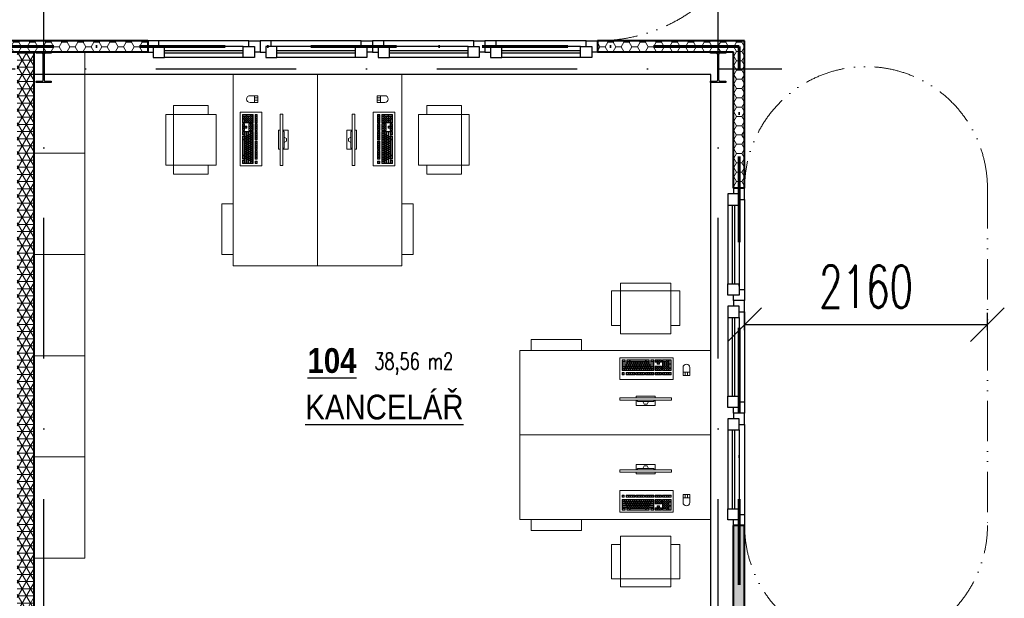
# Model space of a CAD drawing. Header units: millimetres. Extents: x 2886542 to 7567581, y -792623 to 134766.
# Tile 108 of 256: x 3815165 to 3823924, y -188043 to -182900. Entities that reach past the tile are written whole.
import ezdxf

# ---------------------------------------------------------------- set-up
doc = ezdxf.new("R2010")
doc.units = ezdxf.units.MM
for name, pattern in [('ACAD_ISO12W100', [21, 12, -3, 0, -3, 0, -3]), ('DASHDOT', [1, 0.5, -0.25, 0, -0.25]), ('DASHDOTX2', [50.8, 25.4, -12.7, 0, -12.7])]:
    doc.linetypes.add(name, pattern=pattern)
for name, color, linetype in [('IN_C_OSA', 6, 'DASHDOT'), ('IN_LEGENDA_M', 3, 'Continuous'), ('IN_NS_TENKA', 20, 'Continuous'), ('IN_NS_VYPLNE OTVORU', 16, 'Continuous'), ('IN_VYPLNE OTVORU', 151, 'Continuous'), ('požárničina', 10, 'Continuous')]:
    doc.layers.add(name, color=color, linetype=linetype)
doc.layers.add('IN_HELP', color=6, linetype='Continuous', plot=False)
for name, color, linetype, lineweight in [('IN_NS_TLUSTA', 1, 'Continuous', 40), ('IN_SLOUPY', 134, 'Continuous', 30), ('IN_SRAFY', 8, 'Continuous', 9), ('IN_STAFAGE', 8, 'Continuous', 9)]:
    doc.layers.add(name, color=color, linetype=linetype, lineweight=lineweight)
doc.styles.add('DVERE', font='SIMPLEX.shx', dxfattribs={"width": 0.65})
doc.styles.add('KOTY', font='SIMPLEX.SHX', dxfattribs={"width": 0.7})
doc.styles.add('ROMAND', font='romand.shx', dxfattribs={"width": 0.85})
doc.dimstyles.new('1_75', dxfattribs={"dimscale": 75, "dimtxt": 2.5, "dimasz": 2, "dimexe": 0.7, "dimexo": 0.625, "dimgap": 1, "dimtad": 1, "dimdec": 0, "dimrnd": 1, "dimtxsty": 'DVERE', "dimblk": 'OBLIQUE', "dimcen": 1.5, "dimclrd": 256, "dimclre": 256, "dimclrt": 4, "dimadec": 0, "dimazin": 0, "dimtm": 1e-09, "dimtfac": 1, "dimtdec": 0, "dimtix": 1, "dimtmove": 2, "dimatfit": 3, "dimldrblk": 'OBLIQUE', "dimfxl": 0, "dimarcsym": 0})
pattern_1 = [(0, (3465853.07, -194689.51), (71.4375, 41.2444597), [47.625, -95.25]), (120, (3465853.07, -194689.51), (-71.4375, 41.24446), [47.625, -95.25]), (60, (3465853.07, -194689.51), (2e-07, 82.4889196), [-95.25, 47.625])]

# ---------------------------------------------------------------- blocks, each defined once
blk = doc.blocks.new('Klávesnice')
at = {"color": 0, "linetype": 'ByBlock', "lineweight": -2}
for p, q in [((0, 193), (476, 193)), ((0, 192), (0, 193)), ((0, 193), (0, 192)), ((0, 192), (0, 193)), ((0, 0), (0, 192)), ((0, 192), (0, 0)), ((476, 193), (476, 192)), ((476, 193), (476, 192)), ((476, 192), (476, 193)), ((476, 192), (476, 0)), ((476, 192), (476, 0)), ((39, 152), (20, 152)), ((20, 133), (20, 152)), ((20, 133), (39, 133)), ((39, 114), (20, 114)), ((20, 114), (20, 95)), ((20, 95), (20, 76)), ((36, 148), (23, 148)), ((23, 135), (23, 148)), ((36, 135), (23, 135)), ((36, 110), (23, 110)), ((23, 97), (23, 110)), ((23, 97), (36, 97)), ((23, 78), (23, 91)), ((45, 91), (23, 91)), ((36, 148), (36, 135)), ((36, 110), (36, 97)), ((39, 133), (39, 152)), ((58, 114), (39, 114)), ((55, 110), (42, 110)), ((42, 97), (42, 110)), ((42, 97), (55, 97)), ((45, 78), (45, 91)), ((64, 91), (51, 91)), ((51, 78), (51, 91)), ((55, 97), (55, 110)), ((77, 152), (58, 152)), ((58, 133), (58, 152)), ((58, 133), (77, 133)), ((77, 114), (58, 114)), ((74, 148), (61, 148)), ((61, 148), (61, 135)), ((74, 135), (61, 135)), ((74, 110), (61, 110)), ((61, 97), (61, 110)), ((61, 97), (74, 97)), ((64, 78), (64, 91)), ((70, 78), (70, 91)), ((83, 91), (70, 91)), ((74, 135), (74, 148)), ((74, 110), (74, 97)), ((96, 152), (77, 152)), ((77, 133), (96, 133)), ((96, 114), (77, 114)), ((93, 148), (80, 148)), ((80, 148), (80, 135)), ((93, 135), (80, 135)), ((93, 110), (80, 110)), ((80, 97), (80, 110)), ((80, 97), (93, 97)), ((83, 78), (83, 91)), ((89, 78), (89, 91)), ((102, 91), (89, 91)), ((93, 148), (93, 135)), ((93, 97), (93, 110)), ((115, 152), (96, 152)), ((96, 133), (115, 133)), ((115, 114), (96, 114)), ((112, 148), (99, 148)), ((99, 148), (99, 135)), ((112, 135), (99, 135)), ((112, 110), (99, 110)), ((99, 97), (99, 110)), ((99, 97), (112, 97)), ((102, 78), (102, 91)), ((121, 91), (108, 91)), ((108, 78), (108, 91)), ((112, 135), (112, 148)), ((112, 110), (112, 97)), ((134, 152), (115, 152)), ((115, 133), (134, 133)), ((134, 114), (115, 114)), ((131, 148), (118, 148)), ((118, 148), (118, 135)), ((131, 135), (118, 135)), ((131, 110), (118, 110)), ((118, 97), (118, 110)), ((118, 97), (131, 97)), ((121, 78), (121, 91)), ((127, 78), (127, 91)), ((140, 91), (127, 91)), ((131, 148), (131, 135)), ((131, 97), (131, 110)), ((134, 133), (134, 152)), ((153, 114), (134, 114)), ((150, 110), (137, 110)), ((137, 97), (137, 110)), ((137, 97), (150, 97)), ((140, 78), (140, 91)), ((162, 152), (143, 152)), ((143, 133), (143, 152)), ((143, 133), (162, 133)), ((159, 148), (146, 148)), ((146, 148), (146, 135)), ((159, 135), (146, 135)), ((159, 91), (146, 91)), ((146, 78), (146, 91)), ((150, 110), (150, 97)), ((172, 114), (153, 114)), ((169, 110), (156, 110)), ((156, 97), (156, 110)), ((156, 97), (169, 97)), ((159, 135), (159, 148)), ((159, 78), (159, 91)), ((181, 152), (162, 152)), ((162, 133), (181, 133)), ((178, 148), (165, 148)), ((165, 148), (165, 135)), ((178, 135), (165, 135)), ((165, 78), (165, 91)), ((178, 91), (165, 91)), ((169, 97), (169, 110)), ((191, 114), (172, 114)), ((188, 110), (175, 110)), ((175, 97), (175, 110)), ((175, 97), (188, 97)), ((178, 148), (178, 135)), ((178, 78), (178, 91)), ((200, 152), (181, 152)), ((181, 133), (200, 133)), ((197, 148), (184, 148)), ((184, 148), (184, 135)), ((197, 135), (184, 135)), ((184, 78), (184, 91)), ((197, 91), (184, 91)), ((188, 110), (188, 97)), ((210, 114), (191, 114)), ((207, 110), (194, 110)), ((194, 97), (194, 110)), ((194, 97), (207, 97)), ((197, 135), (197, 148)), ((197, 78), (197, 91)), ((219, 152), (200, 152)), ((200, 133), (219, 133)), ((216, 148), (203, 148)), ((203, 148), (203, 135)), ((216, 135), (203, 135)), ((216, 91), (203, 91)), ((203, 78), (203, 91)), ((207, 97), (207, 110)), ((229, 114), (210, 114)), ((226, 110), (213, 110)), ((213, 97), (213, 110)), ((213, 97), (226, 97)), ((216, 148), (216, 135)), ((216, 78), (216, 91)), ((219, 133), (219, 152)), ((222, 78), (222, 91)), ((235, 91), (222, 91)), ((226, 110), (226, 97)), ((247, 152), (229, 152)), ((229, 133), (229, 152)), ((229, 133), (247, 133)), ((247, 114), (229, 114)), ((244, 148), (232, 148)), ((232, 148), (232, 135)), ((244, 135), (232, 135)), ((244, 110), (232, 110)), ((232, 97), (232, 110)), ((232, 97), (244, 97)), ((235, 78), (235, 91)), ((254, 91), (241, 91)), ((241, 78), (241, 91)), ((244, 135), (244, 148)), ((244, 97), (244, 110)), ((266, 152), (247, 152)), ((247, 133), (266, 133)), ((266, 114), (247, 114)), ((263, 148), (250, 148)), ((250, 148), (250, 135)), ((263, 135), (250, 135)), ((263, 110), (250, 110)), ((250, 97), (250, 110)), ((250, 97), (263, 97)), ((254, 78), (254, 91)), ((260, 78), (260, 91)), ((273, 91), (260, 91)), ((263, 148), (263, 135)), ((263, 110), (263, 97)), ((285, 152), (266, 152)), ((266, 133), (285, 133)), ((285, 114), (266, 114)), ((282, 148), (269, 148)), ((269, 148), (269, 135)), ((282, 135), (269, 135)), ((282, 110), (269, 110)), ((269, 97), (269, 110)), ((269, 97), (282, 97)), ((273, 78), (273, 91)), ((279, 78), (279, 91)), ((301, 91), (279, 91)), ((282, 135), (282, 148)), ((282, 97), (282, 110)), ((304, 152), (285, 152)), ((285, 133), (304, 133)), ((285, 114), (304, 114)), ((301, 148), (288, 148)), ((288, 148), (288, 135)), ((301, 135), (288, 135)), ((301, 110), (288, 110)), ((288, 97), (288, 110)), ((288, 97), (301, 97)), ((301, 148), (301, 135)), ((301, 110), (301, 97)), ((301, 91), (301, 78)), ((304, 133), (304, 152)), ((304, 95), (304, 114)), ((304, 95), (304, 76)), ((314, 152), (314, 133)), ((333, 152), (314, 152)), ((333, 133), (314, 133)), ((333, 114), (314, 114)), ((314, 95), (314, 114)), ((314, 76), (314, 95)), ((317, 135), (317, 148)), ((330, 148), (317, 148)), ((317, 135), (330, 135)), ((330, 110), (317, 110)), ((317, 97), (317, 110)), ((317, 97), (330, 97)), ((330, 91), (317, 91)), ((317, 78), (317, 91)), ((330, 135), (330, 148)), ((330, 97), (330, 110)), ((330, 78), (330, 91)), ((352, 152), (333, 152)), ((352, 133), (333, 133)), ((333, 114), (352, 114)), ((336, 135), (336, 148)), ((349, 148), (336, 148)), ((336, 135), (349, 135)), ((349, 110), (336, 110)), ((336, 110), (336, 97)), ((336, 97), (349, 97)), ((349, 91), (336, 91)), ((336, 91), (336, 78)), ((349, 148), (349, 135)), ((349, 110), (349, 97)), ((349, 91), (349, 78)), ((371, 152), (352, 152)), ((371, 133), (352, 133)), ((352, 114), (371, 114)), ((355, 135), (355, 148)), ((368, 148), (355, 148)), ((355, 135), (368, 135)), ((368, 110), (355, 110)), ((355, 110), (355, 97)), ((355, 97), (368, 97)), ((368, 91), (355, 91)), ((355, 91), (355, 78)), ((368, 135), (368, 148)), ((368, 97), (368, 110)), ((368, 78), (368, 91)), ((371, 152), (371, 133)), ((371, 95), (371, 114)), ((371, 76), (371, 95)), ((399, 152), (380, 152)), ((380, 133), (380, 152)), ((380, 133), (399, 133)), ((399, 114), (380, 114)), ((380, 114), (380, 95)), ((380, 95), (380, 76)), ((396, 148), (383, 148)), ((383, 135), (383, 148)), ((396, 135), (383, 135)), ((396, 110), (383, 110)), ((383, 97), (383, 110)), ((383, 97), (396, 97)), ((383, 78), (383, 91)), ((396, 91), (383, 91)), ((396, 135), (396, 148)), ((396, 110), (396, 97)), ((396, 78), (396, 91)), ((418, 152), (399, 152)), ((399, 133), (418, 133)), ((418, 114), (399, 114)), ((415, 148), (402, 148)), ((402, 148), (402, 135)), ((415, 135), (402, 135)), ((415, 110), (402, 110)), ((402, 97), (402, 110)), ((402, 97), (415, 97)), ((402, 78), (402, 91)), ((415, 91), (402, 91)), ((415, 148), (415, 135)), ((415, 97), (415, 110)), ((415, 91), (415, 78)), ((437, 152), (418, 152)), ((418, 133), (437, 133)), ((437, 114), (418, 114)), ((434, 148), (421, 148)), ((421, 148), (421, 135)), ((434, 135), (421, 135)), ((434, 110), (421, 110)), ((421, 97), (421, 110)), ((421, 97), (434, 97)), ((421, 78), (421, 91)), ((434, 91), (421, 91)), ((434, 135), (434, 148)), ((434, 110), (434, 97)), ((434, 78), (434, 91)), ((456, 152), (437, 152)), ((437, 133), (456, 133)), ((437, 114), (456, 114)), ((453, 148), (440, 148)), ((440, 148), (440, 135)), ((453, 135), (440, 135)), ((453, 110), (440, 110)), ((440, 97), (440, 110)), ((440, 97), (453, 97)), ((453, 91), (440, 91)), ((440, 91), (440, 59)), ((453, 148), (453, 135)), ((453, 97), (453, 110)), ((453, 59), (453, 91)), ((456, 133), (456, 152)), ((456, 95), (456, 114)), ((456, 58), (456, 95)), ((0, 0), (476, 0)), ((20, 58), (20, 76)), ((20, 39), (20, 58)), ((20, 39), (20, 20)), ((48, 20), (20, 20)), ((23, 78), (45, 78)), ((55, 72), (23, 72)), ((23, 59), (23, 72)), ((55, 59), (23, 59)), ((64, 54), (23, 54)), ((23, 41), (23, 54)), ((64, 41), (23, 41)), ((23, 22), (23, 35)), ((45, 35), (23, 35)), ((23, 22), (45, 22)), ((45, 35), (45, 22)), ((48, 39), (48, 20)), ((48, 39), (62, 39)), ((51, 78), (64, 78)), ((55, 59), (55, 72)), ((74, 72), (61, 72)), ((61, 59), (61, 72)), ((61, 59), (74, 59)), ((62, 39), (62, 20)), ((91, 20), (62, 20)), ((64, 41), (64, 54)), ((65, 22), (65, 35)), ((88, 35), (65, 35)), ((65, 22), (88, 22)), ((70, 78), (83, 78)), ((70, 41), (70, 54)), ((83, 54), (70, 54)), ((70, 41), (83, 41)), ((74, 72), (74, 59)), ((80, 59), (80, 72)), ((93, 72), (80, 72)), ((80, 59), (93, 59)), ((83, 54), (83, 41)), ((88, 35), (88, 22)), ((89, 78), (102, 78)), ((89, 41), (89, 54)), ((102, 54), (89, 54)), ((89, 41), (102, 41)), ((233, 20), (91, 20)), ((93, 72), (93, 59)), ((94, 22), (94, 35)), ((230, 35), (94, 35)), ((94, 22), (230, 22)), ((112, 72), (99, 72)), ((99, 59), (99, 72)), ((99, 59), (112, 59)), ((102, 54), (102, 41)), ((108, 78), (121, 78)), ((121, 54), (108, 54)), ((108, 41), (108, 54)), ((108, 41), (121, 41)), ((112, 72), (112, 59)), ((118, 59), (118, 72)), ((131, 72), (118, 72)), ((118, 59), (131, 59)), ((121, 54), (121, 41)), ((127, 78), (140, 78)), ((127, 41), (127, 54)), ((140, 54), (127, 54)), ((127, 41), (140, 41)), ((131, 72), (131, 59)), ((137, 59), (137, 72)), ((150, 72), (137, 72)), ((137, 59), (150, 59)), ((140, 54), (140, 41)), ((146, 78), (159, 78)), ((159, 54), (146, 54)), ((146, 41), (146, 54)), ((146, 41), (159, 41)), ((150, 72), (150, 59)), ((169, 72), (156, 72)), ((156, 59), (156, 72)), ((156, 59), (169, 59)), ((159, 54), (159, 41)), ((165, 78), (178, 78)), ((165, 41), (165, 54)), ((178, 54), (165, 54)), ((165, 41), (178, 41)), ((169, 72), (169, 59)), ((175, 59), (175, 72)), ((188, 72), (175, 72)), ((175, 59), (188, 59)), ((178, 54), (178, 41)), ((184, 78), (197, 78)), ((184, 41), (184, 54)), ((197, 54), (184, 54)), ((184, 41), (197, 41)), ((188, 72), (188, 59)), ((207, 72), (194, 72)), ((194, 59), (194, 72)), ((194, 59), (207, 59)), ((197, 54), (197, 41)), ((203, 78), (216, 78)), ((216, 54), (203, 54)), ((203, 41), (203, 54)), ((203, 41), (216, 41)), ((207, 72), (207, 59)), ((213, 59), (213, 72)), ((226, 72), (213, 72)), ((213, 59), (226, 59)), ((216, 54), (216, 41)), ((222, 78), (235, 78)), ((222, 41), (222, 54)), ((235, 54), (222, 54)), ((222, 41), (235, 41)), ((226, 72), (226, 59)), ((230, 35), (230, 22)), ((232, 59), (232, 72)), ((244, 72), (232, 72)), ((232, 59), (244, 59)), ((262, 20), (233, 20)), ((235, 54), (235, 41)), ((236, 22), (236, 35)), ((259, 35), (236, 35)), ((236, 22), (259, 22)), ((241, 78), (254, 78)), ((254, 54), (241, 54)), ((241, 41), (241, 54)), ((241, 41), (254, 41)), ((244, 72), (244, 59)), ((263, 72), (250, 72)), ((250, 59), (250, 72)), ((250, 59), (263, 59)), ((254, 54), (254, 41)), ((259, 22), (259, 35)), ((260, 78), (273, 78)), ((301, 54), (260, 54)), ((260, 54), (260, 41)), ((301, 41), (260, 41)), ((262, 39), (262, 20)), ((276, 39), (262, 39)), ((263, 72), (263, 59)), ((301, 72), (269, 72)), ((269, 72), (269, 59)), ((301, 59), (269, 59)), ((276, 39), (276, 20)), ((304, 20), (276, 20)), ((279, 78), (301, 78)), ((279, 22), (279, 35)), ((301, 35), (279, 35)), ((279, 22), (301, 22)), ((301, 72), (301, 59)), ((301, 54), (301, 41)), ((301, 22), (301, 35)), ((304, 58), (304, 76)), ((304, 39), (304, 58)), ((304, 39), (304, 20)), ((314, 76), (333, 76)), ((314, 20), (314, 39)), ((333, 39), (314, 39)), ((314, 20), (333, 20)), ((330, 78), (317, 78)), ((317, 35), (317, 22)), ((330, 35), (317, 35)), ((330, 22), (317, 22)), ((330, 35), (330, 22)), ((333, 76), (352, 76)), ((352, 58), (333, 58)), ((333, 39), (333, 58)), ((333, 20), (352, 20)), ((349, 78), (336, 78)), ((349, 54), (336, 54)), ((336, 54), (336, 41)), ((349, 41), (336, 41)), ((336, 35), (336, 22)), ((349, 35), (336, 35)), ((349, 22), (336, 22)), ((349, 54), (349, 41)), ((349, 22), (349, 35)), ((352, 76), (371, 76)), ((352, 39), (352, 58)), ((371, 39), (352, 39)), ((352, 20), (371, 20)), ((368, 78), (355, 78)), ((355, 35), (355, 22)), ((368, 35), (355, 35)), ((368, 22), (355, 22)), ((368, 35), (368, 22)), ((371, 20), (371, 39)), ((380, 76), (380, 58)), ((380, 58), (380, 39)), ((380, 20), (380, 39)), ((380, 20), (418, 20)), ((383, 78), (396, 78)), ((383, 59), (383, 72)), ((396, 72), (383, 72)), ((383, 59), (396, 59)), ((383, 41), (383, 54)), ((396, 54), (383, 54)), ((383, 41), (396, 41)), ((383, 35), (383, 22)), ((415, 35), (383, 35)), ((415, 22), (383, 22)), ((396, 59), (396, 72)), ((396, 41), (396, 54)), ((402, 78), (415, 78)), ((402, 59), (402, 72)), ((415, 72), (402, 72)), ((402, 59), (415, 59)), ((402, 41), (402, 54)), ((415, 54), (402, 54)), ((402, 41), (415, 41)), ((415, 72), (415, 59)), ((415, 54), (415, 41)), ((415, 35), (415, 22)), ((437, 20), (418, 20)), ((421, 78), (434, 78)), ((421, 59), (421, 72)), ((434, 72), (421, 72)), ((421, 59), (434, 59)), ((421, 41), (421, 54)), ((434, 54), (421, 54)), ((421, 41), (434, 41)), ((421, 22), (421, 35)), ((434, 35), (421, 35)), ((421, 22), (434, 22)), ((434, 59), (434, 72)), ((434, 41), (434, 54)), ((434, 22), (434, 35)), ((456, 20), (437, 20)), ((440, 59), (453, 59)), ((440, 54), (440, 22)), ((453, 54), (440, 54)), ((440, 22), (453, 22)), ((453, 54), (453, 22)), ((456, 20), (456, 58))]:
    blk.add_line(p, q, dxfattribs=at)
blk = doc.blocks.new('*U2964')
at = {"color": 0, "linetype": 'ByBlock', "lineweight": -2}
for p, q in [((-84.6, 85.2), (84.6, 85.2)), ((-84.6, 85.2), (-84.6, 37.6)), ((-84.6, 0), (-84.6, 15.2)), ((84.6, 0), (-84.6, 0)), ((-81.5, 37.6), (-70.3, 48.8)), ((-70.3, 48.8), (70.3, 48.8)), ((-24.1, 48.8), (-12.9, 71.1)), ((-12.9, 71.1), (12.9, 71.1)), ((24.1, 48.8), (12.9, 71.1)), ((81.5, 37.6), (70.3, 48.8)), ((84.6, 85.2), (84.6, 37.6)), ((84.6, 0), (84.6, 15.2))]:
    blk.add_line(p, q, dxfattribs=at)
blk.add_lwpolyline([(-229.1, 15.2), (229.1, 15.2), (229.1, 37.6), (-229.1, 37.6)], close=True, dxfattribs=at)
blk = doc.blocks.new('_Oblique')
at = {"color": 0, "linetype": 'ByBlock', "lineweight": -2}
blk.add_line((-0.5, -0.5), (0.5, 0.5), dxfattribs=at)
blk = doc.blocks.new('*D3083')
at = {"layer": 'Defpoints', "color": 0, "linetype": 'Continuous', "lineweight": 50}
for p in [(3823773.5, -185610.4), (3821613.6, -185754), (3823773.5, -185754)]:
    blk.add_point(p, dxfattribs=at)
at = {"layer": 'požárničina', "color": 7, "linetype": 'Continuous', "lineweight": -2}
for p, q in [((3821613.6, -185660.3), (3821613.6, -185505.4)), ((3823773.5, -185660.3), (3823773.5, -185505.4))]:
    blk.add_line(p, q, dxfattribs=at)
at = {"layer": 'požárničina', "color": 7, "lineweight": -2}
blk.add_line((3821613.6, -185610.4), (3823773.5, -185610.4), dxfattribs=at)
at = {"layer": 'požárničina', "color": 7, "linetype": 'Continuous', "lineweight": -2, "xscale": 300, "yscale": 300, "zscale": 300, "rotation": 180}
blk.add_blockref('_Oblique', (3821613.6, -185610.4), dxfattribs=at)
at = {"layer": 'požárničina', "color": 7, "linetype": 'Continuous', "lineweight": -2, "xscale": 300, "yscale": 300, "zscale": 300}
blk.add_blockref('_Oblique', (3823773.5, -185610.4), dxfattribs=at)
at = {"layer": 'požárničina', "color": 7, "linetype": 'Continuous', "lineweight": 9, "insert": (3822693.6, -185272.9), "char_height": 375, "attachment_point": 5, "style": 'DVERE'}
blk.add_mtext('2160', dxfattribs=at)

msp = doc.modelspace()

# ---------------------------------------------------------------- hatches: boundary and pattern name
at = {"layer": 'IN_SRAFY'}
h = msp.add_hatch(dxfattribs=at)
h.set_pattern_fill('HONEY', color=250, scale=15)
h.set_pattern_definition(pattern_1)
h.paths.add_polyline_path([(3816303.5, -183087.1), (3814343.5, -183087.1), (3814343.5, -183187.1), (3816303.5, -183187.1)])
h = msp.add_hatch(dxfattribs=at)
h.set_pattern_fill('HONEY', color=250, scale=15)
h.set_pattern_definition(pattern_1)
h.paths.add_polyline_path([(3821613.5, -183087.1), (3820303.6, -183087.1), (3820303.6, -183187.1), (3821513.5, -183187.1), (3821513.5, -184397.1), (3821613.6, -184397.1)])
h = msp.add_hatch(dxfattribs=at)
h.set_pattern_fill('NET3', color=250, scale=20)
h.set_pattern_definition([(0, (3477533.07, -194689.51), (0, 63.5), []), (60, (3477533.07, -194689.51), (-54.992613, 31.75), []), (120, (3477533.07, -194689.51), (-54.992613, -31.75), [])])
h.paths.add_polyline_path([(3815293.5, -183187.1), (3815143.5, -183187.1), (3815143.5, -189387.1), (3814143.5, -189387.1), (3814143.5, -189537.1), (3817793.5, -189537.1), (3817793.5, -189387.1), (3815293.5, -189387.1)])
h = msp.add_hatch(dxfattribs=at)
h.set_pattern_fill('HONEY', color=250, scale=15)
h.set_pattern_definition([(0, (3472093.075, -198999.51), (71.4375, 41.2444597), [47.625, -95.25]), (120, (3472093.075, -198999.51), (-71.4375, 41.24446), [47.625, -95.25]), (60, (3472093.075, -198999.51), (2e-07, 82.4889196), [-95.25, 47.625])])
h.paths.add_polyline_path([(3821513.5, -190447.1), (3821613.5, -190447.1), (3821613.5, -187397.1), (3821513.5, -187397.1)])
h.paths.add_polyline_path([(3821613.5, -191417.1), (3821513.5, -191417.1), (3821513.5, -192187.1), (3821613.5, -192187.1)])

# ---------------------------------------------------------------- linework, layer by layer
at = {"layer": 'IN_C_OSA', "color": 250, "ltscale": 2500}
for p, q in [((3815378.5, -205913.2), (3815378.5, -180644.4)), ((3821378.5, -205913.2), (3821378.5, -180644.4)), ((3761372.6, -183337.1), (3821945.8, -183337.1))]:
    msp.add_line(p, q, dxfattribs=at)
at = {"layer": 'IN_NS_TENKA', "color": 250}
for p, q in [((3821313.5, -183387.1), (3815268.5, -183387.1)), ((3821313.5, -190447.1), (3821313.5, -183387.1))]:
    msp.add_line(p, q, dxfattribs=at)
at = {"layer": 'IN_NS_TLUSTA', "color": 250}
for p, q in [((3816303.5, -183087.1), (3814343.5, -183087.1)), ((3816303.5, -183087.1), (3816303.5, -183187.1)), ((3821613.5, -183087.1), (3820303.6, -183087.1)), ((3820303.6, -183087.1), (3820303.6, -183187.1)), ((3821613.5, -184397.1), (3821613.5, -183087.1)), ((3816303.5, -183187.1), (3814343.5, -183187.1)), ((3815293.5, -189387.1), (3815293.5, -183187.1)), ((3821513.5, -183187.1), (3820303.6, -183187.1)), ((3821513.5, -184397.1), (3821513.5, -183187.1)), ((3821613.5, -184397.1), (3821513.5, -184397.1)), ((3821513.5, -190447.1), (3821513.5, -187397.1)), ((3821613.5, -187397.1), (3821513.5, -187397.1)), ((3821613.5, -190447.1), (3821613.5, -187397.1))]:
    msp.add_line(p, q, dxfattribs=at)
at = {"layer": 'IN_NS_VYPLNE OTVORU', "color": 250}
for p, q in [((3817203.5, -183087.1), (3816303.5, -183087.1)), ((3817153.5, -183137.1), (3816403.5, -183137.1)), ((3818203.5, -183087.1), (3817303.5, -183087.1)), ((3818153.5, -183137.1), (3817403.5, -183137.1)), ((3819203.6, -183087.1), (3818303.5, -183087.1)), ((3819153.6, -183137.1), (3818403.5, -183137.1)), ((3820203.6, -183087.1), (3819303.6, -183087.1)), ((3820153.6, -183137.1), (3819403.6, -183137.1)), ((3817153.5, -183177.1), (3816453.5, -183177.1)), ((3817153.5, -183197.1), (3816453.5, -183197.1)), ((3818153.5, -183177.1), (3817453.5, -183177.1)), ((3818153.5, -183197.1), (3817453.5, -183197.1)), ((3819153.6, -183177.1), (3818453.5, -183177.1)), ((3819153.6, -183197.1), (3818453.5, -183197.1)), ((3820153.6, -183177.1), (3819453.6, -183177.1)), ((3820153.6, -183197.1), (3819453.6, -183197.1)), ((3817153.5, -183237.1), (3816453.5, -183237.1)), ((3818153.5, -183237.1), (3817453.5, -183237.1)), ((3819153.6, -183237.1), (3818453.5, -183237.1)), ((3820153.6, -183237.1), (3819453.6, -183237.1)), ((3821613.6, -184497.1), (3821613.6, -185397.1)), ((3821463.6, -184547.1), (3821463.6, -185247.1)), ((3821503.6, -184547.1), (3821503.6, -185247.1)), ((3821523.6, -184547.1), (3821523.6, -185247.1)), ((3821563.6, -184547.1), (3821563.6, -185297.1)), ((3821613.6, -185497.1), (3821613.6, -186397.1)), ((3821463.6, -185547.1), (3821463.6, -186247.1)), ((3821503.6, -185547.1), (3821503.6, -186247.1)), ((3821523.6, -185547.1), (3821523.6, -186247.1)), ((3821563.6, -185547.1), (3821563.6, -186297.1)), ((3821463.6, -186547.1), (3821463.6, -187247.1)), ((3821503.6, -186547.1), (3821503.6, -187247.1)), ((3821523.6, -186547.1), (3821523.6, -187247.1)), ((3821563.6, -186547.1), (3821563.6, -187297.1)), ((3821613.6, -186497.1), (3821613.6, -187397.1))]:
    msp.add_line(p, q, dxfattribs=at)
for points in [[(3816403.5, -183137.1), (3816403.5, -183087.1), (3816303.5, -183087.1), (3816303.5, -183187.1), (3816353.5, -183187.1)], [(3817203.5, -183137.1), (3817203.5, -183087.1), (3817303.5, -183087.1), (3817303.5, -183187.1), (3817253.5, -183187.1)], [(3817403.5, -183137.1), (3817403.5, -183087.1), (3817303.5, -183087.1), (3817303.5, -183187.1), (3817353.5, -183187.1)], [(3818203.5, -183137.1), (3818203.5, -183087.1), (3818303.5, -183087.1), (3818303.5, -183187.1), (3818253.5, -183187.1)], [(3818403.5, -183137.1), (3818403.5, -183087.1), (3818303.5, -183087.1), (3818303.5, -183187.1), (3818353.5, -183187.1)], [(3819203.6, -183137.1), (3819203.6, -183087.1), (3819303.6, -183087.1), (3819303.6, -183187.1), (3819253.6, -183187.1)], [(3819403.6, -183137.1), (3819403.6, -183087.1), (3819303.6, -183087.1), (3819303.6, -183187.1), (3819353.6, -183187.1)], [(3820203.6, -183137.1), (3820203.6, -183087.1), (3820303.6, -183087.1), (3820303.6, -183187.1), (3820253.6, -183187.1)], [(3821563.6, -184497.1), (3821613.6, -184497.1), (3821613.6, -184397.1), (3821513.6, -184397.1), (3821513.6, -184447.1)], [(3821563.6, -185297.1), (3821613.6, -185297.1), (3821613.6, -185397.1), (3821513.6, -185397.1), (3821513.6, -185347.1)], [(3821563.6, -185497.1), (3821613.6, -185497.1), (3821613.6, -185397.1), (3821513.6, -185397.1), (3821513.6, -185447.1)], [(3821563.6, -186297.1), (3821613.6, -186297.1), (3821613.6, -186397.1), (3821513.6, -186397.1), (3821513.6, -186347.1)], [(3821563.6, -186497.1), (3821613.6, -186497.1), (3821613.6, -186397.1), (3821513.6, -186397.1), (3821513.6, -186447.1)], [(3821563.6, -187297.1), (3821613.6, -187297.1), (3821613.6, -187397.1), (3821513.6, -187397.1), (3821513.6, -187347.1)]]:
    msp.add_lwpolyline(points, dxfattribs=at)
for points in [[(3816453.5, -183137.1), (3816353.5, -183137.1), (3816353.5, -183237.1), (3816453.5, -183237.1)], [(3817153.5, -183137.1), (3817253.5, -183137.1), (3817253.5, -183237.1), (3817153.5, -183237.1)], [(3817453.5, -183137.1), (3817353.5, -183137.1), (3817353.5, -183237.1), (3817453.5, -183237.1)], [(3818153.5, -183137.1), (3818253.5, -183137.1), (3818253.5, -183237.1), (3818153.5, -183237.1)], [(3818453.5, -183137.1), (3818353.5, -183137.1), (3818353.5, -183237.1), (3818453.5, -183237.1)], [(3819153.6, -183137.1), (3819253.6, -183137.1), (3819253.6, -183237.1), (3819153.6, -183237.1)], [(3819453.6, -183137.1), (3819353.6, -183137.1), (3819353.6, -183237.1), (3819453.6, -183237.1)], [(3820153.6, -183137.1), (3820253.6, -183137.1), (3820253.6, -183237.1), (3820153.6, -183237.1)], [(3821563.6, -184547.1), (3821563.6, -184447.1), (3821463.6, -184447.1), (3821463.6, -184547.1)], [(3821563.6, -185247.1), (3821563.6, -185347.1), (3821463.6, -185347.1), (3821463.6, -185247.1)], [(3821563.6, -185547.1), (3821563.6, -185447.1), (3821463.6, -185447.1), (3821463.6, -185547.1)], [(3821563.6, -186247.1), (3821563.6, -186347.1), (3821463.6, -186347.1), (3821463.6, -186247.1)], [(3821563.6, -186547.1), (3821563.6, -186447.1), (3821463.6, -186447.1), (3821463.6, -186547.1)], [(3821563.6, -187247.1), (3821563.6, -187347.1), (3821463.6, -187347.1), (3821463.6, -187247.1)]]:
    msp.add_lwpolyline(points, close=True, dxfattribs=at)
at = {"layer": 'IN_SLOUPY', "color": 250}
for points in [[(3815375.2, -183431.9), (3815375.2, -183212.3, 0.414214), (3815360.2, -183197.3), (3815311, -183197.3), (3815311, -183187.1), (3815446, -183187.1), (3815446, -183197.3), (3815396.8, -183197.3, 0.414214), (3815381.8, -183212.3), (3815381.8, -183431.9, 0.414214), (3815396.8, -183446.9), (3815446, -183446.9), (3815446, -183457.1), (3815311, -183457.1), (3815311, -183446.9), (3815360.2, -183446.9, 0.414214)], [(3821375.2, -183431.9), (3821375.2, -183212.3, 0.414214), (3821360.2, -183197.3), (3821311, -183197.3), (3821311, -183187.1), (3821446, -183187.1), (3821446, -183197.3), (3821396.8, -183197.3, 0.414214), (3821381.8, -183212.3), (3821381.8, -183431.9, 0.414214), (3821396.8, -183446.9), (3821446, -183446.9), (3821446, -183457.1), (3821311, -183457.1), (3821311, -183446.9), (3821360.2, -183446.9, 0.414214)]]:
    msp.add_lwpolyline(points, format="xyb", close=True, dxfattribs=at)
at = {"layer": 'IN_STAFAGE', "color": 250, "ltscale": 10}
for p, q in [((3817254.1, -183635), (3817254.1, -183575)), ((3818373.6, -183635), (3818373.6, -183575)), ((3817254.1, -183595), (3817284.1, -183595)), ((3817254.1, -183615), (3817284.1, -183615)), ((3818373.6, -183595), (3818343.6, -183595)), ((3818373.6, -183615), (3818343.6, -183615)), ((3821065.6, -186031.7), (3821125.6, -186031.7)), ((3821085.6, -186031.7), (3821085.6, -186061.7)), ((3821105.6, -186031.7), (3821105.6, -186061.7)), ((3821065.6, -187151.1), (3821125.6, -187151.1)), ((3821085.6, -187151.1), (3821085.6, -187121.1)), ((3821105.6, -187151.1), (3821105.6, -187121.1))]:
    msp.add_line(p, q, dxfattribs=at)
at = {"layer": 'IN_STAFAGE', "color": 250, "linetype": 'ByBlock'}
for p, q in [((3816463.8, -184192.2), (3816463.8, -183742.2)), ((3816463.8, -183742.2), (3816913.8, -183742.2)), ((3816533.8, -183742.2), (3816533.8, -184192.2)), ((3816913.8, -183742.2), (3816913.8, -184192.2)), ((3818713.8, -183742.2), (3818713.8, -184192.2)), ((3819163.8, -183742.2), (3818713.8, -183742.2)), ((3819093.8, -183742.2), (3819093.8, -184192.2)), ((3819163.8, -184192.2), (3819163.8, -183742.2)), ((3816913.8, -184192.2), (3816463.8, -184192.2)), ((3818713.8, -184192.2), (3819163.8, -184192.2)), ((3820508.4, -185691.4), (3820508.4, -185241.4)), ((3820508.4, -185241.4), (3820958.4, -185241.4)), ((3820958.4, -185311.4), (3820508.4, -185311.4)), ((3820958.4, -185241.4), (3820958.4, -185691.4)), ((3820958.4, -185691.4), (3820508.4, -185691.4)), ((3820958.4, -187491.4), (3820508.4, -187491.4)), ((3820508.4, -187491.4), (3820508.4, -187941.4)), ((3820958.4, -187941.4), (3820958.4, -187491.4)), ((3820958.4, -187871.4), (3820508.4, -187871.4)), ((3820508.4, -187941.4), (3820958.4, -187941.4))]:
    msp.add_line(p, q, dxfattribs=at)
at = {"layer": 'IN_STAFAGE', "color": 250, "ltscale": 10}
for points in [[(3815293.5, -184087.1), (3815743.5, -184087.1), (3815743.5, -183187.1), (3815293.5, -183187.1)], [(3817063.8, -185087.1), (3817063.8, -183387.1), (3817813.8, -183387.1), (3817813.8, -185087.1)], [(3818563.8, -185087.1), (3818563.8, -183387.1), (3817813.8, -183387.1), (3817813.8, -185087.1)], [(3816533.8, -183742.2), (3816841.7, -183742.2), (3816841.7, -183662.5), (3816533.8, -183662.5)], [(3819093.8, -183742.2), (3818786, -183742.2), (3818786, -183662.5), (3819093.8, -183662.5)], [(3815293.5, -184987.1), (3815743.5, -184987.1), (3815743.5, -184087.1), (3815293.5, -184087.1)], [(3816533.8, -184192.2), (3816841.7, -184192.2), (3816841.7, -184271.9), (3816533.8, -184271.9)], [(3819093.8, -184192.2), (3818786, -184192.2), (3818786, -184271.9), (3819093.8, -184271.9)], [(3816963.8, -184987.1), (3816963.8, -184537.1), (3817063.8, -184537.1), (3817063.8, -184987.1)], [(3818663.8, -184987.1), (3818663.8, -184537.1), (3818563.8, -184537.1), (3818563.8, -184987.1)], [(3815293.5, -185887.1), (3815743.5, -185887.1), (3815743.5, -184987.1), (3815293.5, -184987.1)], [(3820508.4, -185311.4), (3820508.4, -185619.2), (3820428.7, -185619.2), (3820428.7, -185311.4)], [(3820958.4, -185311.4), (3820958.4, -185619.2), (3821038.1, -185619.2), (3821038.1, -185311.4)], [(3819713.5, -185741.4), (3820163.5, -185741.4), (3820163.5, -185841.4), (3819713.5, -185841.4)], [(3819613.5, -185841.4), (3821313.5, -185841.4), (3821313.5, -186591.4), (3819613.5, -186591.4)], [(3815293.5, -186787.1), (3815743.5, -186787.1), (3815743.5, -185887.1), (3815293.5, -185887.1)], [(3819613.5, -187341.4), (3821313.5, -187341.4), (3821313.5, -186591.4), (3819613.5, -186591.4)], [(3815293.5, -187687.1), (3815743.5, -187687.1), (3815743.5, -186787.1), (3815293.5, -186787.1)], [(3819713.5, -187441.4), (3820163.5, -187441.4), (3820163.5, -187341.4), (3819713.5, -187341.4)], [(3820508.4, -187871.4), (3820508.4, -187563.6), (3820428.7, -187563.6), (3820428.7, -187871.4)], [(3820958.4, -187871.4), (3820958.4, -187563.6), (3821038.1, -187563.6), (3821038.1, -187871.4)]]:
    msp.add_lwpolyline(points, close=True, dxfattribs=at)
for points in [[(3817284.1, -183635), (3817214.1, -183635, -1), (3817214.1, -183575), (3817284.1, -183575)], [(3818343.6, -183635), (3818413.6, -183635, 1), (3818413.6, -183575), (3818343.6, -183575)], [(3821065.6, -186061.7), (3821065.6, -185991.7, -1), (3821125.6, -185991.7), (3821125.6, -186061.7)], [(3821065.6, -187121.1), (3821065.6, -187191.1, 1), (3821125.6, -187191.1), (3821125.6, -187121.1)]]:
    msp.add_lwpolyline(points, format="xyb", close=True, dxfattribs=at)
at = {"layer": 'IN_VYPLNE OTVORU', "color": 250}
for p, q in [((3821613.6, -184497.1), (3821613.6, -185397.1)), ((3821463.6, -184547.1), (3821463.6, -185247.1)), ((3821503.6, -184547.1), (3821503.6, -185247.1)), ((3821523.6, -184547.1), (3821523.6, -185247.1)), ((3821563.6, -184547.1), (3821563.6, -185297.1)), ((3821613.6, -185497.1), (3821613.6, -186397.1)), ((3821463.6, -185547.1), (3821463.6, -186247.1)), ((3821503.6, -185547.1), (3821503.6, -186247.1)), ((3821523.6, -185547.1), (3821523.6, -186247.1)), ((3821563.6, -185547.1), (3821563.6, -186297.1)), ((3821463.6, -186547.1), (3821463.6, -187247.1)), ((3821503.6, -186547.1), (3821503.6, -187247.1)), ((3821523.6, -186547.1), (3821523.6, -187247.1)), ((3821563.6, -186547.1), (3821563.6, -187297.1)), ((3821613.6, -186497.1), (3821613.6, -187397.1))]:
    msp.add_line(p, q, dxfattribs=at)
for points in [[(3821563.6, -184547.1), (3821563.6, -184447.1), (3821463.6, -184447.1), (3821463.6, -184547.1)], [(3821563.6, -185247.1), (3821563.6, -185347.1), (3821463.6, -185347.1), (3821463.6, -185247.1)], [(3821563.6, -185547.1), (3821563.6, -185447.1), (3821463.6, -185447.1), (3821463.6, -185547.1)], [(3821563.6, -186247.1), (3821563.6, -186347.1), (3821463.6, -186347.1), (3821463.6, -186247.1)], [(3821563.6, -186547.1), (3821563.6, -186447.1), (3821463.6, -186447.1), (3821463.6, -186547.1)], [(3821563.6, -187247.1), (3821563.6, -187347.1), (3821463.6, -187347.1), (3821463.6, -187247.1)]]:
    msp.add_lwpolyline(points, close=True, dxfattribs=at)
for points in [[(3821563.6, -184497.1), (3821613.6, -184497.1), (3821613.6, -184397.1), (3821513.6, -184397.1), (3821513.6, -184447.1)], [(3821563.6, -185297.1), (3821613.6, -185297.1), (3821613.6, -185397.1), (3821513.6, -185397.1), (3821513.6, -185347.1)], [(3821563.6, -185497.1), (3821613.6, -185497.1), (3821613.6, -185397.1), (3821513.6, -185397.1), (3821513.6, -185447.1)], [(3821563.6, -186297.1), (3821613.6, -186297.1), (3821613.6, -186397.1), (3821513.6, -186397.1), (3821513.6, -186347.1)], [(3821563.6, -186497.1), (3821613.6, -186497.1), (3821613.6, -186397.1), (3821513.6, -186397.1), (3821513.6, -186447.1)], [(3821563.6, -187297.1), (3821613.6, -187297.1), (3821613.6, -187397.1), (3821513.6, -187397.1), (3821513.6, -187347.1)]]:
    msp.add_lwpolyline(points, dxfattribs=at)
at = {"layer": 'požárničina', "linetype": 'DASHDOTX2', "lineweight": 60, "ltscale": 30}
for p, q in [((3821564.4, -183136.9), (3761816.7, -183136.9)), ((3821564.4, -192496.9), (3821564.4, -183136.9))]:
    msp.add_line(p, q, dxfattribs=at)
at = {"layer": 'požárničina', "linetype": 'ACAD_ISO12W100', "lineweight": 0, "ltscale": 30}
msp.add_line((3823773.5, -184397.1), (3823773.5, -187397.1), dxfattribs=at)
for centre, radius, start, end in [((3820303.6, -181617.1), 1470, 270, 90), ((3822693.5, -184397.1), 1080, 0, 180.20223), ((3822693.5, -187397.1), 1080, 179.79777, 0)]:
    msp.add_arc(centre, radius, start, end, dxfattribs=at)

# ---------------------------------------------------------------- block references
at = {"layer": 'IN_STAFAGE', "color": 250, "ltscale": 10, "extrusion": (0, 0, -1), "zscale": -1}
for name, p, rotation in [('Klávesnice', (-3817126.7, -184197.7), 90.00000000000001), ('*U2964', (-3817467.5, -183967.2), 90.00000000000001), ('Klávesnice', (-3820502.9, -185904.3), 180), ('*U2964', (-3820733.4, -186245.1), 180)]:
    msp.add_blockref(name, p, dxfattribs=dict(at, rotation=rotation))
at = {"layer": 'IN_STAFAGE', "color": 250, "ltscale": 10, "extrusion": (0, 0, -1), "xscale": -1, "zscale": -1, "rotation": 270}
for name, p in [('*U2964', (-3818160.2, -183967.2)), ('Klávesnice', (-3818500.9, -184197.7))]:
    msp.add_blockref(name, p, dxfattribs=at)
at = {"layer": 'IN_STAFAGE', "color": 250, "ltscale": 10, "extrusion": (0, 0, -1), "xscale": -1, "zscale": -1}
for name, p in [('*U2964', (-3820733.4, -186937.7)), ('Klávesnice', (-3820502.9, -187278.5))]:
    msp.add_blockref(name, p, dxfattribs=at)

# ---------------------------------------------------------------- texts
at = {"layer": 'IN_HELP', "color": 250, "linetype": 'ByBlock', "insert": (3818319.3, -185860.1), "char_height": 150, "width": 5666.375, "attachment_point": 1, "style": 'KOTY'}
msp.add_mtext('\\pt450;38,56 m2', dxfattribs=at)
at = {"layer": 'IN_LEGENDA_M', "color": 250, "char_height": 220, "attachment_point": 1, "style": 'ROMAND'}
for s, insert, width in [('{\\fArial|b1|i0|c238|p34;\\L104}', (3817725.2, -185819.5), 407.187), ('{\\fArial|b0|i0|c238|p34;\\LKANCELÁŘ}', (3817705.6, -186233.1), 3404.995)]:
    msp.add_mtext(s, dxfattribs=dict(at, insert=insert, width=width))

# ---------------------------------------------------------------- dimensions: what is measured, and where the dimension line sits
at = {"layer": 'požárničina', "color": 7, "linetype": 'Continuous', "lineweight": 9}
dim = msp.add_linear_dim(base=(3823773.5, -185610.4), p1=(3821613.6, -185754), p2=(3823773.5, -185754), dimstyle='1_75', override={"dimscale": 150, "dimclrd": 7, "dimclre": 7, "dimclrt": 7, "dimfxl": 1.25, "dimfxlon": 1, "dimtfill": 1, "dimtfillclr": 256}, dxfattribs=at)
dim.commit()
dim.dimension.update_dxf_attribs({"geometry": '*D3083', "text_midpoint": (3822693.6, -185272.9)})

doc.saveas('drawing.dxf')
